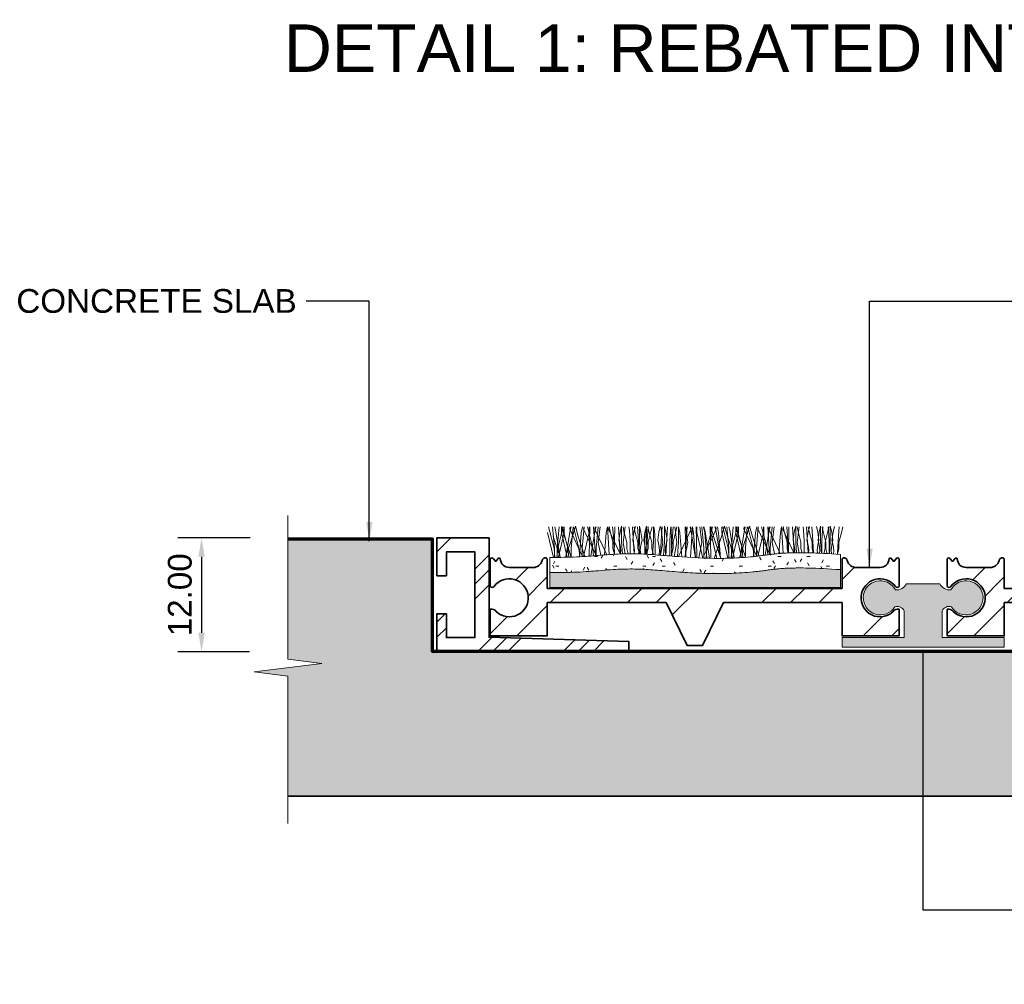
# Model space of a CAD drawing. Header units: millimetres. Extents: x -119 to 121, y -35 to 67.
# Tile 1 of 2: x -119 to -16, y -35 to 67. Entities that reach past the tile are written whole.
import ezdxf

# ---------------------------------------------------------------- set-up
doc = ezdxf.new("R2010")
doc.units = ezdxf.units.MM
for name, color, linetype, lineweight in [('FS-DETAIL', 3, 'Continuous', 35), ('FS-DETAIL-HATCH', 253, 'Continuous', 13), ('FS-DETAIL-THIN', 8, 'Continuous', 18), ('FS-DETAIL-WIDE', 4, 'Continuous', 70), ('FS-DIM', 14, 'Continuous', 15), ('FS-TEXT', 7, 'Continuous', 25)]:
    doc.layers.add(name, color=color, linetype=linetype, lineweight=lineweight)
doc.styles.add('Arial', font='arial.ttf', dxfattribs={"height": 2.5})
doc.dimstyles.new('Diagonal_2.5mm Arial', dxfattribs={"dimtxt": 2.5, "dimasz": 2, "dimexe": 2.5, "dimexo": 5, "dimgap": 1, "dimtad": 1, "dimzin": 0, "dimdsep": 46, "dimtxsty": 'Arial', "dimcen": 2, "dimdle": 4, "dimclrd": 256, "dimclre": 256, "dimclrt": 50, "dimaunit": 1, "dimadec": 0, "dimazin": 0, "dimtfac": 1, "dimtix": 1, "dimtmove": 2, "dimatfit": 3, "dimfxl": 1, "dimtvp": 1, "dimtolj": 1, "dimtzin": 0, "dimarcsym": 0})
doc.dimstyles.new('Diagonal_2.5mm Arial$7', dxfattribs={"dimtxt": 2.5, "dimasz": 2, "dimexe": 2.5, "dimexo": 5, "dimgap": 1, "dimtad": 0, "dimzin": 0, "dimdsep": 46, "dimtxsty": 'Arial', "dimcen": 2, "dimdle": 4, "dimclrd": 1, "dimclre": 256, "dimclrt": 7, "dimaunit": 1, "dimadec": 0, "dimazin": 0, "dimtfac": 1, "dimtix": 1, "dimtmove": 2, "dimatfit": 3, "dimfxl": 1, "dimtvp": 1, "dimtolj": 1, "dimtzin": 0, "dimarcsym": 0})

# ---------------------------------------------------------------- blocks, each defined once
blk = doc.blocks.new('*D0')
at = {"layer": 'Defpoints', "color": 0, "transparency": 16777216}
for p in [(-89.85, 11.98), (-99.97, -0.02), (-89.93, -0.02)]:
    blk.add_point(p, dxfattribs=at)
at = {"layer": 'FS-DIM', "lineweight": -2, "transparency": 16777216}
for p, q in [((-94.85, 11.98), (-102.47, 11.98)), ((-99.97, 9.98), (-99.97, 1.98)), ((-94.93, -0.02), (-102.47, -0.02))]:
    blk.add_line(p, q, dxfattribs=at)
at = {"layer": 'FS-DIM', "transparency": 16777216}
for points in [[(-100.3, 9.98), (-99.63, 9.98), (-99.97, 11.98)], [(-100.3, 1.98), (-99.63, 1.98), (-99.97, -0.02)]]:
    blk.add_solid(points, dxfattribs=at)
at = {"layer": 'FS-DIM', "color": 50, "transparency": 16777216, "insert": (-102.24, 5.98), "char_height": 2.5, "attachment_point": 5, "rotation": 90, "style": 'Arial'}
blk.add_mtext('\\A1;12.00', dxfattribs=at)
blk = doc.blocks.new('CARPET-H-PROFILE-ALPHA')
at = {"layer": 'FS-DETAIL-HATCH'}
for p, q in [((-43.85, -56.38), (-44.46, -53.77)), ((-43.78, -55.42), (-44.36, -53.15)), ((-43.73, -55.42), (-43.93, -53.15)), ((-43.63, -53.51), (-43.71, -53.15)), ((-43.15, -56.37), (-43.63, -53.51)), ((-43.44, -55.42), (-43.24, -53.15)), ((-43.39, -55.42), (-42.82, -53.15)), ((-43.32, -56.37), (-42.72, -53.77)), ((-42.99, -53.77), (-42.99, -53.14)), ((-42.69, -54.18), (-42.99, -53.14)), ((-42.39, -56.36), (-42.99, -53.77)), ((-42.32, -55.42), (-42.89, -53.15)), ((-42.72, -53.77), (-42.72, -53.15)), ((-42.56, -56.36), (-42.08, -53.51)), ((-42.13, -53.4), (-42.09, -53.15)), ((-40.82, -56.21), (-42.13, -53.4)), ((-42.08, -53.51), (-42, -53.15)), ((-41.98, -55.42), (-41.78, -53.15)), ((-41.86, -54.18), (-41.54, -53.1)), ((-41.16, -55.42), (-41.73, -53.15)), ((-41.23, -54.18), (-41.54, -53.1)), ((-41.12, -56.31), (-40.92, -53.81)), ((-40.92, -53.81), (-40.79, -53.15)), ((-40.82, -55.42), (-40.62, -53.15)), ((-40.68, -56.29), (-40.09, -53.77)), ((-40.67, -53.4), (-40.63, -53.15)), ((-39.36, -56.19), (-40.67, -53.4)), ((-39.69, -55.42), (-40.27, -53.15)), ((-40.09, -53.77), (-40.09, -53.15)), ((-40.03, -53.15), (-40.09, -56.25)), ((-39.91, -56.23), (-39.46, -53.51)), ((-39.44, -56.2), (-39.63, -53.15)), ((-39.51, -53.4), (-39.47, -53.15)), ((-38.24, -56.1), (-39.51, -53.4)), ((-39.46, -53.51), (-39.37, -53.15)), ((-39.36, -55.42), (-39.16, -53.15)), ((-39.16, -54.82), (-38.93, -53.15)), ((-38.48, -56.12), (-38.29, -53.81)), ((-38.29, -53.81), (-38.17, -53.16)), ((-37.99, -56.08), (-38.17, -53.16)), ((-38.04, -53.4), (-38, -53.13)), ((-36.82, -56.02), (-38.04, -53.4)), ((-37.89, -53.66), (-38, -53.13)), ((-37.59, -54.78), (-37.89, -53.66)), ((-37.62, -53.15), (-37.54, -54.11)), ((-37.4, -53.15), (-37.46, -56.05)), ((-36.83, -56.02), (-37.01, -53.15)), ((-36.96, -54.56), (-36.84, -53.73)), ((-36.84, -53.73), (-36.68, -53.08)), ((-36.68, -53.43), (-36.68, -53.08)), ((-36.68, -54.75), (-36.68, -53.43)), ((-36.53, -54.82), (-36.31, -53.15)), ((-36.43, -53.66), (-36.53, -53.15)), ((-36.13, -54.78), (-36.43, -53.66)), ((-35.91, -53.15), (-35.86, -53.55)), ((-35.86, -53.55), (-35.78, -54.6)), ((-35.37, -56), (-35.54, -53.15)), ((-35.49, -54.56), (-35.38, -53.73)), ((-35.38, -53.73), (-35.23, -53.13)), ((-35.27, -53.66), (-35.37, -53.15)), ((-34.97, -54.78), (-35.27, -53.66)), ((-34.99, -53.15), (-34.92, -54.11)), ((-34.64, -53.73), (-34.8, -53.08)), ((-34.8, -53.43), (-34.8, -53.08)), ((-34.8, -54.75), (-34.8, -53.43)), ((-34.52, -54.56), (-34.64, -53.73)), ((-34.33, -54.56), (-34.22, -53.73)), ((-34.16, -53.55), (-34.24, -54.6)), ((-34.22, -53.73), (-34.06, -53.08)), ((-34.11, -53.15), (-34.16, -53.55)), ((-34.06, -53.43), (-34.06, -53.08)), ((-34.06, -54.75), (-34.06, -53.43)), ((-33.87, -53.15), (-33.94, -54.11)), ((-33.81, -53.66), (-33.91, -53.15)), ((-33.89, -54.78), (-33.59, -53.66)), ((-33.51, -54.78), (-33.81, -53.66)), ((-33.59, -53.66), (-33.48, -53.15)), ((-33.34, -53.43), (-33.34, -53.15)), ((-33.34, -54.75), (-33.34, -53.43)), ((-33.28, -53.15), (-33.23, -53.55)), ((-33.23, -53.55), (-33.16, -54.6)), ((-32.87, -54.56), (-32.76, -53.73)), ((-32.76, -53.73), (-32.61, -53.13)), ((-32.33, -54.82), (-32.55, -53.15)), ((-32.4, -53.15), (-32.48, -54.11)), ((-32.01, -53.73), (-32.18, -53.08)), ((-32.18, -53.43), (-32.18, -53.08)), ((-32.18, -54.75), (-32.18, -53.43)), ((-32.04, -56.2), (-31.85, -53.15)), ((-31.9, -54.56), (-32.01, -53.73)), ((-31.54, -53.55), (-31.61, -54.6)), ((-31.49, -53.15), (-31.54, -53.55)), ((-31.45, -53.15), (-31.39, -56.25)), ((-31.24, -53.15), (-31.31, -54.11)), ((-31.26, -54.78), (-30.96, -53.66)), ((-30.86, -54.82), (-31.08, -53.15)), ((-30.96, -53.66), (-30.86, -53.15)), ((-30.71, -53.43), (-30.71, -53.15)), ((-30.71, -54.75), (-30.71, -53.43)), ((-30.56, -53.81), (-30.69, -53.15)), ((-30.66, -56.21), (-29.35, -53.4)), ((-30.36, -56.33), (-30.56, -53.81)), ((-29.99, -53.15), (-29.93, -56.25)), ((-29.7, -54.82), (-29.92, -53.15)), ((-29.78, -53.15), (-29.85, -54.11)), ((-29.4, -53.51), (-29.48, -53.15)), ((-29.42, -56.36), (-29.23, -53.16)), ((-28.92, -56.42), (-29.4, -53.51)), ((-29.35, -53.4), (-29.39, -53.15)), ((-29.1, -53.81), (-29.23, -53.16)), ((-28.89, -56.42), (-29.1, -53.81)), ((-28.83, -53.15), (-28.76, -56.25)), ((-28.76, -53.77), (-28.76, -53.15)), ((-28.14, -56.45), (-28.76, -53.77)), ((-28.24, -54.82), (-28.46, -53.15)), ((-28.04, -55.42), (-28.24, -53.15)), ((-27.94, -53.81), (-28.07, -53.15)), ((-28.04, -56.21), (-26.72, -53.4)), ((-27.94, -53.51), (-28.02, -53.15)), ((-27.45, -56.43), (-27.94, -53.51)), ((-27.73, -56.46), (-27.94, -53.81)), ((-27.7, -55.42), (-27.12, -53.15)), ((-27.36, -53.15), (-27.3, -56.25)), ((-27.3, -53.77), (-27.3, -53.14)), ((-27, -54.18), (-27.3, -53.14)), ((-26.67, -56.48), (-27.3, -53.77)), ((-26.78, -53.51), (-26.86, -53.15)), ((-26.29, -56.43), (-26.78, -53.51)), ((-26.72, -53.4), (-26.77, -53.15)), ((-26.48, -53.81), (-26.6, -53.15)), ((-26.26, -56.48), (-26.48, -53.81)), ((-26.16, -54.18), (-25.85, -53.1)), ((-26.14, -53.77), (-26.14, -53.15)), ((-25.51, -56.47), (-26.14, -53.77)), ((-25.46, -55.42), (-26.04, -53.15)), ((-25.54, -54.18), (-25.85, -53.1)), ((-25.41, -55.42), (-25.61, -53.15)), ((-25.31, -53.51), (-25.39, -53.15)), ((-24.83, -56.43), (-25.31, -53.51)), ((-25.13, -55.42), (-24.93, -53.15)), ((-25.07, -55.42), (-24.5, -53.15)), ((-25.02, -56.45), (-24.4, -53.77)), ((-24.68, -53.77), (-24.68, -53.14)), ((-24.38, -54.18), (-24.68, -53.14)), ((-24.06, -56.4), (-24.68, -53.77)), ((-24, -55.42), (-24.58, -53.15)), ((-24.4, -53.77), (-24.4, -53.15)), ((-24.25, -56.41), (-23.76, -53.51)), ((-23.81, -53.4), (-23.77, -53.15)), ((-22.5, -56.21), (-23.81, -53.4)), ((-23.76, -53.51), (-23.68, -53.15)), ((-23.66, -55.42), (-23.46, -53.15)), ((-23.54, -54.18), (-23.22, -53.1)), ((-22.84, -55.42), (-23.41, -53.15)), ((-22.91, -54.18), (-23.22, -53.1)), ((-22.8, -56.29), (-22.6, -53.81)), ((-22.6, -53.81), (-22.47, -53.15)), ((-22.5, -55.42), (-22.3, -53.15)), ((-22.35, -53.4), (-22.31, -53.15)), ((-22.35, -56.24), (-21.77, -53.77)), ((-21.1, -56.08), (-22.33, -53.45)), ((-21.38, -55.42), (-21.95, -53.15)), ((-21.77, -53.77), (-21.77, -53.15)), ((-21.71, -53.15), (-21.77, -56.17)), ((-21.58, -56.15), (-21.14, -53.51)), ((-21.13, -56.09), (-21.31, -53.15)), ((-21.19, -53.4), (-21.15, -53.15)), ((-19.99, -55.97), (-21.19, -53.4)), ((-21.14, -53.51), (-21.05, -53.15)), ((-21.04, -55.42), (-20.84, -53.15)), ((-20.84, -54.82), (-20.62, -53.15)), ((-20.15, -55.99), (-19.97, -53.81)), ((-19.97, -53.81), (-19.85, -53.16)), ((-19.68, -55.95), (-19.85, -53.16)), ((-19.73, -53.4), (-19.68, -53.13)), ((-18.55, -55.91), (-19.73, -53.4)), ((-19.58, -53.66), (-19.68, -53.13)), ((-19.28, -54.78), (-19.58, -53.66)), ((-19.3, -53.15), (-19.22, -54.11)), ((-19.09, -53.15), (-19.14, -55.91)), ((-18.52, -55.91), (-18.69, -53.15)), ((-18.64, -54.56), (-18.53, -53.73)), ((-18.53, -53.73), (-18.36, -53.08)), ((-18.36, -53.43), (-18.36, -53.08)), ((-18.36, -54.75), (-18.36, -53.43)), ((-18.11, -53.66), (-18.22, -53.15)), ((-18.21, -54.82), (-17.99, -53.15)), ((-17.81, -54.78), (-18.11, -53.66)), ((-17.59, -53.15), (-17.54, -53.55)), ((-17.54, -53.55), (-17.46, -54.6)), ((-17.05, -55.9), (-17.22, -53.15)), ((-17.18, -54.56), (-17.06, -53.73)), ((-17.06, -53.73), (-16.91, -53.13)), ((-16.95, -53.66), (-17.05, -53.15)), ((-16.65, -54.78), (-16.95, -53.66)), ((-16.67, -53.15), (-16.6, -54.11)), ((-16.03, -53.73), (-16.18, -53.13)), ((-15.92, -54.56), (-16.03, -53.73)), ((-16.01, -54.56), (-15.9, -53.73)), ((-15.9, -53.73), (-15.74, -53.08)), ((-15.74, -53.43), (-15.74, -53.08)), ((-15.74, -54.75), (-15.74, -53.43)), ((-15.55, -53.55), (-15.63, -54.6)), ((-15.49, -53.66), (-15.59, -53.15)), ((-15.5, -53.15), (-15.55, -53.55)), ((-15.19, -54.78), (-15.49, -53.66)), ((-15.28, -54.78), (-14.98, -53.66)), ((-14.98, -53.66), (-14.88, -53.15)), ((-14.96, -53.15), (-14.91, -53.55)), ((-14.91, -53.55), (-14.84, -54.6)), ((-14.73, -53.43), (-14.73, -53.08)), ((-14.57, -53.73), (-14.73, -53.08)), ((-14.73, -54.75), (-14.73, -53.43)), ((-14.45, -54.56), (-14.57, -53.73)), ((-14.55, -54.56), (-14.44, -53.73)), ((-14.44, -53.73), (-14.29, -53.13)), ((-13.79, -53.15), (-13.87, -54.11)), ((-13.82, -54.78), (-13.52, -53.66)), ((-13.52, -53.66), (-13.41, -53.15)), ((-43.13, -56.37), (-43.86, -54.18)), ((-41.97, -56.35), (-42.69, -54.18)), ((-42.58, -56.36), (-41.86, -54.18)), ((-40.53, -56.28), (-41.23, -54.18)), ((-38.88, -56.15), (-39.16, -54.82)), ((-37.59, -55.46), (-37.59, -54.78)), ((-37.54, -54.11), (-37.43, -55.91)), ((-36.84, -55.08), (-36.96, -54.56)), ((-36.6, -56.01), (-36.68, -54.75)), ((-36.29, -56.01), (-36.53, -54.82)), ((-36.13, -55.46), (-36.13, -54.78)), ((-35.78, -54.6), (-35.78, -55.8)), ((-35.38, -55.08), (-35.49, -54.56)), ((-34.97, -55.46), (-34.97, -54.78)), ((-34.92, -54.11), (-34.81, -55.91)), ((-34.88, -56.01), (-34.8, -54.75)), ((-34.64, -55.08), (-34.52, -54.56)), ((-34.22, -55.08), (-34.33, -54.56)), ((-34.24, -54.6), (-34.24, -55.8)), ((-33.98, -56.05), (-34.06, -54.75)), ((-33.94, -54.11), (-34.05, -55.91)), ((-33.89, -55.46), (-33.89, -54.78)), ((-33.51, -55.46), (-33.51, -54.78)), ((-33.42, -56.09), (-33.34, -54.75)), ((-33.16, -54.6), (-33.16, -55.8)), ((-32.76, -55.08), (-32.87, -54.56)), ((-32.6, -56.15), (-32.33, -54.82)), ((-32.48, -54.11), (-32.59, -55.91)), ((-32.26, -56.18), (-32.18, -54.75)), ((-32.01, -55.08), (-31.9, -54.56)), ((-31.61, -54.6), (-31.61, -55.8)), ((-31.31, -54.11), (-31.43, -55.91)), ((-31.26, -55.46), (-31.26, -54.78)), ((-31.16, -56.27), (-30.86, -54.82)), ((-30.81, -56.3), (-30.71, -54.75)), ((-30.02, -56.35), (-29.7, -54.82)), ((-29.85, -54.11), (-29.96, -55.91)), ((-28.57, -56.44), (-28.24, -54.82)), ((-26.24, -56.48), (-27, -54.18)), ((-26.93, -56.48), (-26.16, -54.18)), ((-24.79, -56.44), (-25.54, -54.18)), ((-23.65, -56.37), (-24.38, -54.18)), ((-24.28, -56.41), (-23.54, -54.18)), ((-22.23, -56.23), (-22.91, -54.18)), ((-20.59, -56.02), (-20.84, -54.82)), ((-19.28, -55.46), (-19.28, -54.78)), ((-19.22, -54.11), (-19.11, -55.91)), ((-18.53, -55.08), (-18.64, -54.56)), ((-18.29, -55.91), (-18.36, -54.75)), ((-17.99, -55.91), (-18.21, -54.82)), ((-17.81, -55.46), (-17.81, -54.78)), ((-17.46, -54.6), (-17.46, -55.8)), ((-17.06, -55.08), (-17.18, -54.56)), ((-16.65, -55.46), (-16.65, -54.78)), ((-16.6, -54.11), (-16.49, -55.91)), ((-16.03, -55.08), (-15.92, -54.56)), ((-15.9, -55.08), (-16.01, -54.56)), ((-15.66, -55.96), (-15.74, -54.75)), ((-15.63, -54.6), (-15.63, -55.8)), ((-15.28, -55.46), (-15.28, -54.78)), ((-15.19, -55.46), (-15.19, -54.78)), ((-14.84, -54.6), (-14.84, -55.8)), ((-14.8, -56.01), (-14.73, -54.75)), ((-14.57, -55.08), (-14.45, -54.56)), ((-14.44, -55.08), (-14.55, -54.56)), ((-13.87, -54.11), (-13.98, -55.91)), ((-13.82, -55.46), (-13.82, -54.78)), ((-43.7, -56.38), (-43.78, -55.42)), ((-43.73, -56.38), (-43.73, -55.42)), ((-43.48, -56.37), (-43.39, -55.42)), ((-43.44, -56.37), (-43.44, -55.42)), ((-42.24, -56.36), (-42.32, -55.42)), ((-41.98, -56.35), (-41.98, -55.42)), ((-41.08, -56.31), (-41.16, -55.42)), ((-40.82, -56.3), (-40.82, -55.42)), ((-39.62, -56.21), (-39.69, -55.42)), ((-39.36, -56.19), (-39.36, -55.42)), ((-37.43, -56.05), (-37.59, -55.46)), ((-37.43, -55.91), (-37.44, -56.05)), ((-36.77, -55.61), (-36.84, -55.08)), ((-36.81, -56.02), (-36.77, -55.61)), ((-35.98, -56), (-36.13, -55.46)), ((-35.78, -55.8), (-35.78, -56)), ((-35.31, -55.61), (-35.38, -55.08)), ((-35.34, -56), (-35.31, -55.61)), ((-34.81, -56.01), (-34.97, -55.46)), ((-34.81, -55.91), (-34.81, -56.01)), ((-34.71, -55.61), (-34.64, -55.08)), ((-34.67, -56.02), (-34.71, -55.61)), ((-34.24, -55.8), (-34.24, -56.04)), ((-34.14, -55.61), (-34.22, -55.08)), ((-34.18, -56.04), (-34.14, -55.61)), ((-34.05, -56.05), (-33.89, -55.46)), ((-34.05, -55.91), (-34.04, -56.05)), ((-33.33, -56.1), (-33.51, -55.46)), ((-33.16, -55.8), (-33.15, -56.11)), ((-32.68, -55.61), (-32.76, -55.08)), ((-32.73, -56.14), (-32.68, -55.61)), ((-32.59, -55.91), (-32.57, -56.15)), ((-32.09, -55.61), (-32.01, -55.08)), ((-32.03, -56.2), (-32.09, -55.61)), ((-31.61, -55.8), (-31.62, -56.23)), ((-31.48, -56.24), (-31.26, -55.46)), ((-31.43, -55.91), (-31.4, -56.25)), ((-29.96, -55.91), (-29.93, -56.36)), ((-28.04, -56.45), (-28.04, -55.42)), ((-27.79, -56.46), (-27.7, -55.42)), ((-25.37, -56.46), (-25.46, -55.42)), ((-25.41, -56.46), (-25.41, -55.42)), ((-25.17, -56.46), (-25.07, -55.42)), ((-25.13, -56.46), (-25.13, -55.42)), ((-23.92, -56.39), (-24, -55.42)), ((-23.66, -56.37), (-23.66, -55.42)), ((-22.76, -56.29), (-22.84, -55.42)), ((-22.5, -56.26), (-22.5, -55.42)), ((-21.31, -56.11), (-21.38, -55.42)), ((-21.04, -56.08), (-21.04, -55.42)), ((-19.15, -55.91), (-19.28, -55.46)), ((-18.45, -55.61), (-18.53, -55.08)), ((-18.48, -55.91), (-18.45, -55.61)), ((-17.69, -55.9), (-17.81, -55.46)), ((-17.46, -55.8), (-17.46, -55.9)), ((-16.99, -55.61), (-17.06, -55.08)), ((-17.01, -55.9), (-16.99, -55.61)), ((-16.52, -55.92), (-16.65, -55.46)), ((-16.49, -55.91), (-16.49, -55.92)), ((-16.1, -55.61), (-16.03, -55.08)), ((-16.07, -55.94), (-16.1, -55.61)), ((-15.83, -55.61), (-15.9, -55.08)), ((-15.86, -55.95), (-15.83, -55.61)), ((-15.63, -55.8), (-15.63, -55.97)), ((-15.42, -55.98), (-15.28, -55.46)), ((-15.04, -56), (-15.19, -55.46)), ((-14.84, -55.8), (-14.83, -56.01)), ((-14.64, -55.61), (-14.57, -55.08)), ((-14.6, -56.02), (-14.64, -55.61)), ((-14.36, -55.61), (-14.44, -55.08)), ((-14.4, -56.03), (-14.36, -55.61)), ((-13.98, -56.05), (-13.82, -55.46)), ((-13.98, -55.91), (-13.97, -56.05)), ((-40.82, -56.3), (-40.82, -56.21)), ((-30.66, -56.31), (-30.66, -56.21)), ((-29.93, -56.25), (-29.93, -56.36)), ((-29.43, -56.39), (-29.42, -56.36)), ((-28.76, -56.25), (-28.77, -56.43)), ((-28.04, -56.45), (-28.04, -56.21)), ((-27.46, -56.47), (-27.45, -56.43)), ((-27.3, -56.25), (-27.31, -56.47)), ((-26.3, -56.48), (-26.29, -56.43)), ((-22.5, -56.26), (-22.5, -56.21))]:
    blk.add_line(p, q, dxfattribs=at)

msp = doc.modelspace()

# ---------------------------------------------------------------- hatches: boundary and pattern name
at = {"layer": 'FS-DETAIL-HATCH'}
h = msp.add_hatch(dxfattribs=at)
h.set_pattern_fill('FP_2', color=256, style=0, pattern_type=2)
h.set_pattern_definition([(50, (-1470.885, -3314.3354), (7.174375, -0.628683), [0.75, -8.25]), (100.45, (-1470.285, -3314.3884), (5.785598, 6.893719), [0.64, -7.01]), (46.18, (-1470.885, -3312.335), (10.672662, -1.655812), [1.125, -12.375]), (96.64, (-1469.995, -3312.475), (9.346212, 9.742055), [0.956, -10.517]), (351.184, (-1470.885, -3312.335), (9.346443, 9.74164), [0.9, -9.9]), (21, (-1469.885, -3312.8354), (5.969341, -4.026198), [0.75, -8.25]), (326, (-1469.885, -3312.8354), (2.432792, 7.2513), [0.6, -6.6]), (71.451, (-1469.388, -3313.1704), (8.402601, 3.225564), [0.637, -7.011]), (37.5, (-1470.8848, -3314.3354), (0.1215986, 3.3289385), [0.025, -6.52, 0.025, -6.7, -6.65]), (37.5, (-1470.8848, -3314.3354), (0.1215986, 3.3289385), [-13.27, 0.025, -6.625]), (7.5, (-1470.8848, -3314.3354), (2.6306954, 3.944117), [0.025, -3.82, 0.025, -6.37, -2.55]), (7.5, (-1470.8848, -3314.3354), (2.6306954, 3.944117), [-10.24, 0.025, -2.525]), (327.5, (-1473.1148, -3314.3354), (5.337887, -0.2253338), [0.025, -2.5, 0.025, -7.8, -10.375]), (327.5, (-1473.1148, -3314.3354), (5.337887, -0.2253338), [-10.35, 0.025, -10.35]), (317.5, (-1474.115, -3314.3354), (5.831567, 1.00132), [0.025, -3.25, 0.025, -5.18, -7.375]), (317.5, (-1474.115, -3314.3354), (5.831567, 1.00132), [-8.48, 0.025, -7.35])])
h.paths.add_polyline_path([(38.432, -15.224), (88.344, -15.224), (88.344, -2.593), (84.789, -2.141), (91.9, -1.238), (88.344, -0.786), (88.344, 11.984), (75.571, 11.984), (75.571, 0), (75.188, 0), (75.188, -0.016), (54.988, -0.016), (54.988, 0), (-55.019, 0), (-55.019, -0.016), (-75.219, -0.016), (-75.219, 0), (-75.528, 0), (-75.528, 11.984), (-90.88, 11.984), (-90.88, -0.786), (-87.325, -1.238), (-94.436, -2.141), (-90.88, -2.593), (-90.88, -15.224), (1.234, -15.224)])
h = msp.add_hatch(dxfattribs=at)
h.set_pattern_fill('FP_3', color=256, style=0, pattern_type=2)
h.set_pattern_definition([(45, (-1470.885, -3314.3354), (-4.490128, 4.490128), []), (45, (-1469.298, -3314.3354), (9e-16, 8.980256), []), (45, (-1472.472, -3314.3354), (9e-16, 8.980256), [])])
h.paths.add_polyline_path([(-75.219, -0.016), (-55.019, -0.016), (-55.019, 1.058), (-69.719, 1.503), (-69.719, 11.984), (-75.219, 11.984), (-75.219, 7.984), (-74.219, 7.984), (-74.219, 10.484), (-71.219, 10.484), (-71.219, 1.484), (-74.219, 1.484), (-74.219, 3.984), (-75.219, 3.984)], flags=0)
h = msp.add_hatch(dxfattribs=at)
h.set_pattern_fill('FP_4', color=256, style=0, pattern_type=2)
h.set_pattern_definition([(0, (-1470.8848, -3314.3354), (4.064, 1.016), [0.335, -2.713, 0.335, -2.713, -16.256]), (0, (-1470.8848, -3314.3354), (4.064, 1.016), [-6.096, 0.335, -5.761, 0.335, -2.713, -7.112]), (0, (-1470.8848, -3314.3354), (4.064, 1.016), [-15.24, 0.335, -1.697, 0.335, -4.745]), (120, (-1469.3608, -3313.8274), (-2.9118818, 3.01152724), [0.335, -2.713, 0.335, -2.713, -16.256]), (120, (-1469.3608, -3313.8274), (-2.9118818, 3.01152724), [-6.096, 0.335, -5.761, 0.335, -2.713, -7.112]), (120, (-1469.3608, -3313.8274), (-2.9118818, 3.01152724), [-15.24, 0.335, -1.697, 0.335, -4.745]), (240, (-1468.8528, -3311.7954), (-1.1521182, -4.02752724), [0.335, -2.713, 0.335, -2.713, -16.256]), (240, (-1468.8528, -3311.7954), (-1.1521182, -4.02752724), [-6.096, 0.335, -5.761, 0.335, -2.713, -7.112]), (240, (-1468.8528, -3311.7954), (-1.1521182, -4.02752724), [-15.24, 0.335, -1.697, 0.335, -4.745])])
h.paths.add_polyline_path([(-45.426, 8.208), (-44.268, 8.232), (-43.119, 8.292), (-41.99, 8.387), (-40.891, 8.516), (-39.755, 8.667), (-38.267, 8.781), (-35.965, 8.786), (-32.762, 8.628), (-32.762, 10.232), (-36.059, 10.394), (-38.267, 10.384), (-39.755, 10.271), (-40.891, 10.12), (-41.99, 9.99), (-43.119, 9.895), (-44.268, 9.835), (-45.426, 9.811), (-46.585, 9.822), (-47.732, 9.861), (-48.856, 9.922), (-50.992, 10.084), (-52.979, 10.237), (-53.934, 10.284), (-54.893, 10.299), (-55.901, 10.279), (-57.002, 10.218), (-59.517, 10.021), (-60.859, 9.949), (-62.177, 9.921), (-63.351, 9.917), (-63.351, 8.314), (-62.177, 8.318), (-60.859, 8.346), (-59.517, 8.418), (-57.002, 8.614), (-55.901, 8.675), (-54.893, 8.696), (-53.934, 8.68), (-52.979, 8.634), (-50.992, 8.481), (-48.856, 8.319), (-47.732, 8.258), (-46.585, 8.219)], flags=0)
at = {"layer": 'FS-DETAIL-HATCH', "lineweight": 18}
h = msp.add_hatch(dxfattribs=at)
h.set_pattern_fill('FP_1', color=256, style=0, pattern_type=2)
h.set_pattern_definition([(45, (-1537.953, -3330.254), (14.142136, -9e-16), [20, 0]), (45, (-1534.953, -3330.254), (14.142136, -9e-16), [20, 0]), (45, (-1531.953, -3330.254), (14.142136, -9e-16), [20, 0])])
h.paths.add_polyline_path([(-47.268, 0.659), (-45.081, 5.159), (-32.598, 5.159), (-32.598, 1.659), (-26.598, 1.659), (-26.598, 4.459), (-26.739, 4.476), (-26.88, 4.458), (-27.012, 4.405), (-27.127, 4.322), (-27.217, 4.213), (-27.626, 3.911), (-28.098, 3.723), (-28.601, 3.659), (-29.105, 3.724), (-29.576, 3.914), (-29.984, 4.217), (-30.302, 4.612), (-30.511, 5.075), (-30.597, 5.575), (-30.553, 6.081), (-30.384, 6.56), (-30.1, 6.98), (-29.719, 7.316), (-29.265, 7.545), (-28.769, 7.652), (-28.262, 7.631), (-27.776, 7.482), (-27.344, 7.216), (-26.905, 6.775), (-26.85, 6.755), (-26.793, 6.749), (-26.735, 6.758), (-26.682, 6.78), (-26.635, 6.814), (-26.598, 6.859), (-26.598, 9.759), (-26.656, 9.825), (-26.737, 9.856), (-26.824, 9.846), (-26.863, 9.825), (-27.165, 9.489), (-27.437, 9.823), (-27.506, 9.848), (-27.579, 9.836), (-27.61, 9.817), (-27.653, 9.757), (-27.692, 9.52), (-27.79, 9.3), (-27.941, 9.113), (-28.135, 8.972), (-28.359, 8.885), (-28.598, 8.859), (-31.11, 8.859), (-31.321, 8.878), (-31.523, 8.944), (-31.704, 9.052), (-31.858, 9.199), (-31.974, 9.376), (-32.103, 9.726), (-32.157, 9.787), (-32.225, 9.832), (-32.301, 9.858), (-32.382, 9.864), (-32.462, 9.849), (-32.536, 9.815), (-32.598, 9.763), (-32.598, 6.659), (-63.598, 6.659), (-63.598, 9.763), (-63.661, 9.815), (-63.734, 9.849), (-63.814, 9.864), (-63.895, 9.858), (-63.972, 9.832), (-64.04, 9.787), (-64.094, 9.726), (-64.134, 9.642), (-64.149, 9.575), (-64.223, 9.376), (-64.339, 9.199), (-64.492, 9.052), (-64.674, 8.944), (-64.876, 8.878), (-65.087, 8.859), (-67.598, 8.859), (-67.837, 8.885), (-68.062, 8.972), (-68.256, 9.113), (-68.407, 9.3), (-68.505, 9.52), (-68.544, 9.757), (-68.587, 9.817), (-68.654, 9.847), (-68.727, 9.84), (-68.76, 9.823), (-69.031, 9.489), (-69.334, 9.825), (-69.416, 9.856), (-69.502, 9.846), (-69.541, 9.825), (-69.598, 9.759), (-69.598, 6.859), (-69.562, 6.814), (-69.515, 6.78), (-69.461, 6.758), (-69.404, 6.749), (-69.323, 6.764), (-69.292, 6.775), (-69.224, 6.83), (-69.194, 6.862), (-68.853, 7.216), (-68.421, 7.482), (-67.935, 7.631), (-67.428, 7.652), (-66.931, 7.545), (-66.469, 7.308), (-66.097, 6.98), (-65.813, 6.56), (-65.643, 6.081), (-65.6, 5.575), (-65.686, 5.075), (-65.895, 4.612), (-66.213, 4.217), (-66.621, 3.914), (-67.092, 3.724), (-67.596, 3.659), (-68.099, 3.723), (-68.587, 3.923), (-68.98, 4.213), (-69.07, 4.322), (-69.224, 4.42), (-69.317, 4.458), (-69.458, 4.476), (-69.598, 4.459), (-69.598, 1.659), (-63.598, 1.659), (-63.598, 5.159), (-51.081, 5.159), (-48.894, 0.659)], flags=0)
h = msp.add_hatch(dxfattribs=at)
h.set_pattern_fill('FP_1', color=256, style=0, pattern_type=2)
h.set_pattern_definition([(45, (-1489.888, -3330.254), (14.142136, -9e-16), [20, 0]), (45, (-1486.888, -3330.254), (14.142136, -9e-16), [20, 0]), (45, (-1483.888, -3330.254), (14.142136, -9e-16), [20, 0])])
h.paths.add_polyline_path([(0.798, 0.659), (2.985, 5.159), (15.467, 5.159), (15.467, 1.659), (21.467, 1.659), (21.467, 4.459), (21.326, 4.476), (21.185, 4.458), (21.053, 4.405), (20.939, 4.322), (20.848, 4.213), (20.439, 3.911), (19.968, 3.723), (19.464, 3.659), (18.96, 3.724), (18.489, 3.914), (18.082, 4.217), (17.763, 4.612), (17.554, 5.075), (17.469, 5.575), (17.512, 6.081), (17.681, 6.56), (17.965, 6.98), (18.347, 7.316), (18.8, 7.545), (19.296, 7.652), (19.803, 7.631), (20.289, 7.482), (20.722, 7.216), (21.16, 6.775), (21.215, 6.755), (21.272, 6.749), (21.33, 6.758), (21.383, 6.78), (21.43, 6.814), (21.467, 6.859), (21.467, 9.759), (21.409, 9.825), (21.328, 9.856), (21.241, 9.846), (21.202, 9.825), (20.9, 9.489), (20.628, 9.823), (20.559, 9.848), (20.486, 9.836), (20.455, 9.817), (20.412, 9.757), (20.374, 9.52), (20.276, 9.3), (20.124, 9.113), (19.93, 8.972), (19.706, 8.885), (19.467, 8.859), (16.955, 8.859), (16.744, 8.878), (16.543, 8.944), (16.361, 9.052), (16.208, 9.199), (16.091, 9.376), (15.963, 9.726), (15.908, 9.787), (15.841, 9.832), (15.764, 9.858), (15.683, 9.864), (15.603, 9.849), (15.529, 9.815), (15.467, 9.763), (15.467, 6.659), (-15.533, 6.659), (-15.533, 9.763), (-15.596, 9.815), (-15.669, 9.849), (-15.749, 9.864), (-15.83, 9.858), (-15.907, 9.832), (-15.975, 9.787), (-16.029, 9.726), (-16.069, 9.642), (-16.084, 9.575), (-16.158, 9.376), (-16.274, 9.199), (-16.427, 9.052), (-16.609, 8.944), (-16.811, 8.878), (-17.022, 8.859), (-19.533, 8.859), (-19.772, 8.885), (-19.996, 8.972), (-20.191, 9.113), (-20.342, 9.3), (-20.44, 9.52), (-20.478, 9.757), (-20.521, 9.817), (-20.588, 9.847), (-20.662, 9.84), (-20.694, 9.823), (-20.966, 9.489), (-21.269, 9.825), (-21.35, 9.856), (-21.437, 9.846), (-21.476, 9.825), (-21.533, 9.759), (-21.533, 6.859), (-21.496, 6.814), (-21.45, 6.78), (-21.396, 6.758), (-21.339, 6.749), (-21.257, 6.764), (-21.227, 6.775), (-21.158, 6.83), (-21.128, 6.862), (-20.788, 7.216), (-20.355, 7.482), (-19.87, 7.631), (-19.363, 7.652), (-18.866, 7.545), (-18.404, 7.308), (-18.032, 6.98), (-17.747, 6.56), (-17.578, 6.081), (-17.535, 5.575), (-17.621, 5.075), (-17.829, 4.612), (-18.148, 4.217), (-18.556, 3.914), (-19.027, 3.724), (-19.53, 3.659), (-20.034, 3.723), (-20.522, 3.923), (-20.914, 4.213), (-21.005, 4.322), (-21.158, 4.42), (-21.252, 4.458), (-21.392, 4.476), (-21.533, 4.459), (-21.533, 1.659), (-15.533, 1.659), (-15.533, 5.159), (-3.015, 5.159), (-0.828, 0.659)], flags=0)
at = {"layer": 'FS-DETAIL-HATCH'}
for points in [[(-40.891, 6.736), (-32.762, 6.736), (-32.762, 8.628), (-34.947, 8.736), (-38.859, 8.736), (-39.755, 8.667), (-40.891, 8.516), (-41.99, 8.387), (-43.119, 8.292), (-44.268, 8.232), (-45.426, 8.208), (-46.585, 8.219), (-47.732, 8.258), (-48.856, 8.319), (-50.992, 8.481), (-52.979, 8.634), (-53.934, 8.68), (-54.893, 8.696), (-55.901, 8.675), (-57.002, 8.614), (-59.517, 8.418), (-60.859, 8.346), (-62.177, 8.318), (-63.351, 8.314), (-63.351, 6.736), (-41.99, 6.736)], [(-15.562, 0.468), (-15.562, 1.468), (-22.066, 1.468), (-22.066, 4.291), (-21.964, 4.455), (-21.826, 4.589), (-21.659, 4.686), (-21.473, 4.74), (-21.281, 4.747), (-21.092, 4.708), (-20.809, 4.36), (-20.45, 4.093), (-20.036, 3.923), (-19.592, 3.861), (-19.147, 3.91), (-18.728, 4.068), (-18.361, 4.324), (-18.068, 4.663), (-17.869, 5.064), (-17.775, 5.512), (-17.791, 5.949), (-17.918, 6.379), (-18.147, 6.764), (-18.463, 7.08), (-18.849, 7.308), (-19.278, 7.434), (-19.726, 7.45), (-20.163, 7.355), (-20.564, 7.155), (-20.903, 6.862), (-21.158, 6.495), (-21.439, 6.503), (-21.709, 6.577), (-21.955, 6.712), (-22.161, 6.902), (-22.317, 7.135), (-25.814, 7.135), (-25.97, 6.902), (-26.177, 6.712), (-26.422, 6.577), (-26.693, 6.503), (-26.973, 6.495), (-27.229, 6.862), (-27.568, 7.155), (-27.968, 7.355), (-28.406, 7.45), (-28.853, 7.434), (-29.283, 7.308), (-29.668, 7.08), (-29.985, 6.764), (-30.214, 6.379), (-30.341, 5.949), (-30.357, 5.502), (-30.263, 5.064), (-30.063, 4.663), (-29.771, 4.324), (-29.404, 4.068), (-28.985, 3.91), (-28.539, 3.861), (-28.096, 3.923), (-27.682, 4.093), (-27.322, 4.36), (-27.04, 4.708), (-26.851, 4.747), (-26.658, 4.74), (-26.473, 4.686), (-26.306, 4.589), (-26.168, 4.455), (-26.066, 4.291), (-26.066, 1.468), (-32.57, 1.468), (-32.57, 0.468), (-17.366, 0.468)]]:
    msp.add_hatch(color=256, dxfattribs=at).paths.add_polyline_path(points, flags=0)

# ---------------------------------------------------------------- linework, layer by layer
at = {"layer": 'FS-DETAIL'}
msp.add_lwpolyline([(-69.719, 11.984), (-75.219, 11.984), (-75.219, 7.984), (-74.219, 7.984), (-74.219, 10.484), (-71.219, 10.484), (-71.219, 1.484), (-74.219, 1.484), (-74.219, 3.984), (-75.219, 3.984), (-75.219, -0.016), (-55.019, -0.016), (-55.019, 1.058), (-69.719, 1.503)], close=True, dxfattribs=at)
at = {"layer": 'FS-DETAIL', "flags": 128}
msp.add_lwpolyline([(-63.598, 9.763), (-63.598, 6.659), (-32.598, 6.659), (-32.598, 9.763, -0.6495569), (-32.048, 9.575, 0.3507355), (-31.11, 8.859), (-28.598, 8.859, 0.4118059), (-27.653, 9.757, -0.667183), (-27.39, 9.766), (-27.165, 9.489), (-26.92, 9.76, -0.609352), (-26.598, 9.759), (-26.598, 6.859, -0.5370451), (-26.992, 6.85, 2.6436192), (-27.217, 4.213, -0.3215119), (-26.598, 4.459), (-26.598, 1.659), (-32.598, 1.659), (-32.598, 5.159), (-45.081, 5.159), (-47.268, 0.659), (-48.894, 0.659), (-51.081, 5.159), (-63.598, 5.159), (-63.598, 1.659), (-69.598, 1.659), (-69.598, 4.459, -0.3215119), (-68.98, 4.213, 2.6436192), (-69.205, 6.85, -0.5370451), (-69.598, 6.859), (-69.598, 9.759, -0.609352), (-69.276, 9.76), (-69.031, 9.489), (-68.806, 9.766, -0.667183), (-68.544, 9.757, 0.4118059), (-67.598, 8.859), (-65.087, 8.859, 0.3507355), (-64.149, 9.575, -0.6495569)], format="xyb", close=True, dxfattribs=at)
msp.add_lwpolyline([(-3.015, 5.159), (-15.533, 5.159), (-15.533, 1.659), (-21.533, 1.659), (-21.533, 4.459, -0.3215119), (-20.914, 4.213, 2.6436192), (-21.14, 6.85, -0.5370451), (-21.533, 6.859), (-21.533, 9.759, -0.609352), (-21.211, 9.76), (-20.966, 9.489), (-20.741, 9.766, -0.667183), (-20.478, 9.757, 0.4118059), (-19.533, 8.859), (-17.022, 8.859, 0.3507355), (-16.084, 9.575, -0.6495569), (-15.533, 9.763), (-15.533, 6.659), (15.467, 6.659)], format="xyb", dxfattribs=at)
at = {"layer": 'FS-DETAIL-THIN'}
for p, q in [((-63.351, 9.917), (-63.351, 8.314)), ((-32.762, 8.628), (-32.762, 10.232)), ((-63.351, 8.314), (-63.351, 6.736)), ((-32.762, 6.736), (-32.762, 8.628)), ((-63.351, 6.736), (-32.762, 6.736))]:
    msp.add_line(p, q, dxfattribs=at)
msp.add_lwpolyline([(-90.88, -18.088), (-90.88, -2.593), (-94.436, -2.141), (-87.325, -1.238), (-90.88, -0.786), (-90.88, 14.329)], dxfattribs=at)
msp.add_lwpolyline([(-26.973, 6.495, 3.7564264), (-27.04, 4.708, -0.3836815), (-26.066, 4.291), (-26.066, 1.468), (-32.57, 1.468), (-32.57, 0.468), (-15.562, 0.468), (-15.562, 1.468), (-22.066, 1.468), (-22.066, 4.291, -0.3836815), (-21.092, 4.708, 3.7564264), (-21.158, 6.495, -0.306695), (-22.317, 7.135), (-25.814, 7.135, -0.306695)], format="xyb", close=True, dxfattribs=at)
for points, knots in [([(-32.762, 10.232), (-34.043, 10.314), (-35.707, 10.398), (-37.117, 10.411), (-37.797, 10.399), (-38.275, 10.385), (-38.707, 10.365), (-39.083, 10.337), (-39.37, 10.31), (-39.591, 10.287), (-39.756, 10.271), (-40.022, 10.242), (-40.304, 10.203), (-40.616, 10.156), (-40.89, 10.119), (-41.168, 10.085), (-41.531, 10.04), (-42.171, 9.968), (-43.495, 9.858), (-46.198, 9.76), (-48.907, 9.911), (-50.998, 10.085), (-52.006, 10.169), (-52.984, 10.241), (-53.934, 10.289), (-54.885, 10.305), (-55.885, 10.285), (-56.98, 10.224), (-58, 10.14), (-58.857, 10.07), (-59.734, 10.004), (-60.859, 9.94), (-62.208, 9.918), (-62.984, 9.914), (-63.351, 9.917)], [0, 0, 0, 0, 0.0416667, 0.0625, 0.0729167, 0.0833333, 0.09375, 0.1041667, 0.1145833, 0.1197917, 0.125, 0.1302083, 0.1458333, 0.15625, 0.1666667, 0.1770833, 0.1875, 0.2083333, 0.25, 0.3333333, 0.5, 0.5416667, 0.5833333, 0.625, 0.6666667, 0.7083333, 0.75, 0.7916667, 0.8333333, 0.8541667, 0.875, 0.9166667, 0.9583333, 1, 1, 1, 1]), ([(-63.351, 8.314), (-62.984, 8.311), (-62.208, 8.315), (-60.859, 8.337), (-59.734, 8.4), (-58.857, 8.466), (-58, 8.536), (-56.98, 8.621), (-55.519, 8.702), (-53.936, 8.702), (-52.343, 8.594), (-50.998, 8.481), (-49.952, 8.394), (-48.862, 8.316), (-47.736, 8.254), (-46.587, 8.214), (-45.039, 8.198), (-43.495, 8.254), (-42.171, 8.365), (-41.531, 8.436), (-41.168, 8.482), (-40.89, 8.516), (-40.616, 8.553), (-40.349, 8.593), (-40.069, 8.632), (-39.811, 8.662), (-39.591, 8.684), (-39.37, 8.706), (-39.083, 8.733), (-38.707, 8.762), (-38.275, 8.782), (-37.797, 8.795), (-37.117, 8.807), (-35.707, 8.795), (-34.043, 8.711), (-32.762, 8.628)], [0, 0, 0, 0, 0.0416667, 0.0833333, 0.125, 0.1458333, 0.1666667, 0.2083333, 0.25, 0.3333333, 0.4166667, 0.4583333, 0.5, 0.5416667, 0.5833333, 0.625, 0.6666667, 0.75, 0.7916667, 0.8125, 0.8229167, 0.8333333, 0.84375, 0.8541667, 0.8645833, 0.875, 0.8802083, 0.8854167, 0.8958333, 0.90625, 0.9166667, 0.9270833, 0.9375, 0.9583333, 1, 1, 1, 1])]:
    msp.add_open_spline(points, degree=3, knots=knots, dxfattribs=at)
at = {"layer": 'FS-DETAIL-WIDE', "lineweight": 35}
msp.add_line((-90.88, -15.224), (88.344, -15.224), dxfattribs=at)
at = {"layer": 'FS-DETAIL-WIDE', "lineweight": 70}
msp.add_lwpolyline([(88.344, 11.984), (75.688, 11.984), (75.688, 0), (-75.688, 0), (-75.688, 11.828), (-90.88, 11.828)], dxfattribs=at)

# ---------------------------------------------------------------- block references
at = {"layer": 'FS-DETAIL-HATCH'}
msp.add_blockref('CARPET-H-PROFILE-ALPHA', (-19.106, 66.295), dxfattribs=at)

# ---------------------------------------------------------------- texts
at = {"color": 50, "insert": (-30.409, -35.021), "char_height": 2.5, "attachment_point": 9, "style": 'Arial'}
msp.add_mtext('\\A1;', dxfattribs=at)
at = {"layer": 'FS-TEXT', "insert": (-91.309, 62.764), "char_height": 5, "width": 200.10799, "attachment_point": 4, "line_spacing_factor": 0.938532, "style": 'Arial', "bg_fill": 3, "box_fill_scale": 1.25, "bg_fill_color": 7, "bg_fill_transparency": 0}
msp.add_mtext('{\\C7;DETAIL 1: REBATED INTO CONCRETE SLAB (ALPHA 2)}', dxfattribs=at)
at = {"layer": 'FS-TEXT', "color": 7, "insert": (-89.958, 36.891), "char_height": 2.5, "attachment_point": 6, "style": 'Arial'}
msp.add_mtext('CONCRETE SLAB', dxfattribs=at)

# ---------------------------------------------------------------- dimensions: what is measured, and where the dimension line sits
at = {"layer": 'FS-DIM'}
dim = msp.add_linear_dim(base=(-99.965, -0.016), p1=(-89.85, 11.984), p2=(-89.933, -0.016), angle=90, dimstyle='Diagonal_2.5mm Arial', dxfattribs=at)
dim.commit()
dim.dimension.update_dxf_attribs({"geometry": '*D0', "text_midpoint": (-102.242, 5.984)})

# ---------------------------------------------------------------- leaders
at = {"layer": 'FS-TEXT', "annotation_type": 0, "has_hookline": 1, "hookline_direction": 1}
for points, text_width in [([(-82.322, 11.63), (-82.322, 36.891), (-88.958, 36.891)], 29.139), ([(-29.704, 8.837), (-29.704, 36.891), (-10.163, 36.891)], 42.316), ([(-24.084, -0.016), (-24.084, -27.176), (-10.163, -27.176)], 39.388)]:
    msp.add_leader(points, dimstyle='Diagonal_2.5mm Arial$7', override={"dimscale": 0}, dxfattribs=dict(at, text_width=text_width))

doc.saveas('drawing.dxf')
